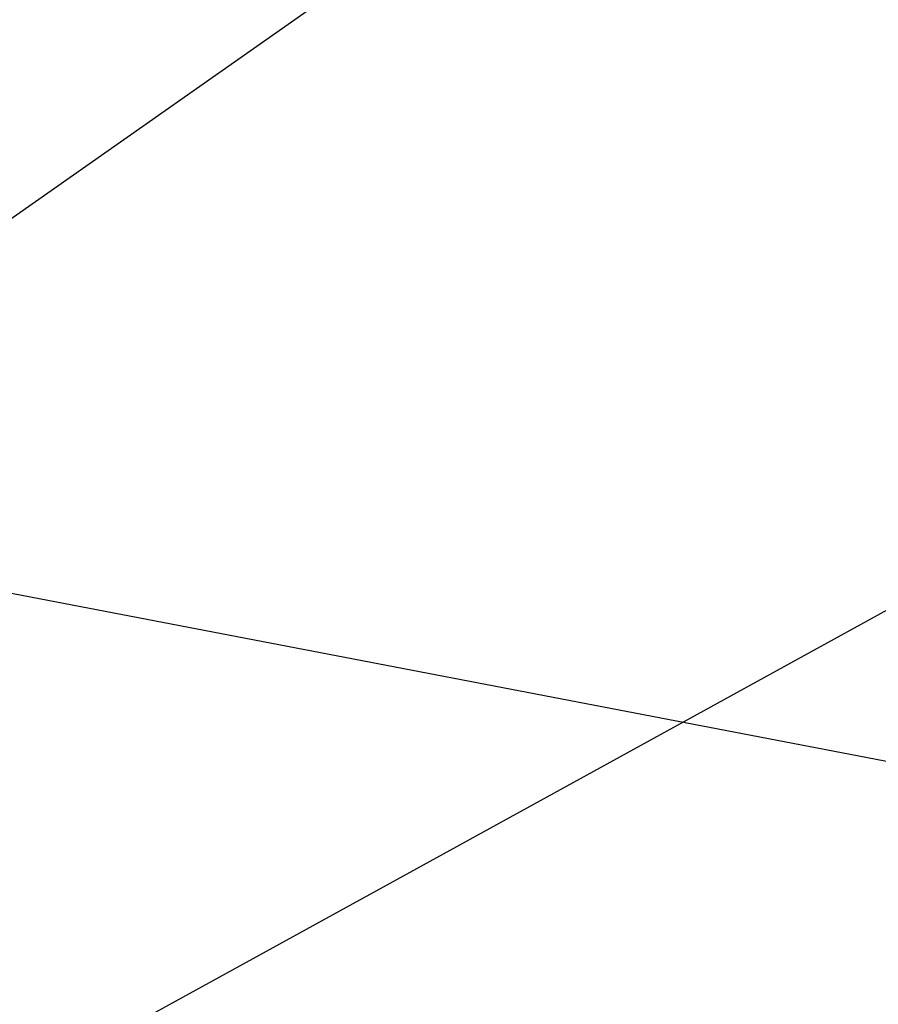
# Model space of a CAD drawing. Extents: x -219 to 381, y -9 to 31.
# Tile 196 of 256: x -0.61356 to -0.61014, y 18.25473 to 18.25865. Entities that reach past the tile are written whole.
import ezdxf

# ---------------------------------------------------------------- set-up
doc = ezdxf.new("R2010")
doc.units = 0
doc.header["$LTSCALE"] = 25.4
doc.layers.get('0').update_dxf_attribs({"color": 13, "linetype": 'CONTINUOUS'})

# ---------------------------------------------------------------- blocks, each defined once
blk = doc.blocks.new('IMPULSE-LED-S-8115_STL_1')
at = {"color": 250}
for p, q in [((-0.6857058, 18.2071953, 4.8832293), (-0.3751586, 18.4253769, 4.6630163)), ((-0.6857058, 18.2071953, 4.8832293), (-0.3751586, 18.4253769, 4.6630163)), ((-0.356628, 18.3957348, 1.1655962), (-0.6891994, 18.2127876, 1.3828374)), ((-0.356628, 18.3957348, 1.1655962), (-0.6891994, 18.2127876, 1.3828374)), ((-0.4730315, 18.2294025, 0.8862885), (-0.7282608, 18.2783566, 0.7657893)), ((-0.4730315, 18.2294025, 0.8862885), (-0.7282608, 18.2783566, 0.7657893))]:
    blk.add_line(p, q, dxfattribs=at)
mesh = blk.add_polyface(dxfattribs=at)
corners = [(-0.4173186, 18.4989033, 216.0441437), (-0.7625672, 18.3412571, 215.8239746), (-0.7155638, 18.2563953, 215.8295135)]
mesh.append_faces([[corners[k] for k in face] for face in [(0, 1, 2)]], dxfattribs={"color": 250})
mesh = blk.add_polyface(dxfattribs=at)
corners = [(-0.3376621, 18.3668404, 216.0549316), (-0.4173186, 18.4989033, 216.0441437), (-0.7155638, 18.2563953, 215.8295135)]
mesh.append_faces([[corners[k] for k in face] for face in [(0, 1, 2)]], dxfattribs={"color": 250})
mesh = blk.add_polyface(dxfattribs=at)
corners = [(-0.490633, 18.2548599, 6.4842629), (-0.5828563, 18.4067478, 6.4725442), (-0.7282567, 18.2783508, 6.3657899)]
mesh.append_faces([[corners[k] for k in face] for face in [(0, 1, 2)]], dxfattribs={"color": 250})
mesh = blk.add_polyface(dxfattribs=at)
corners = [(-0.3201222, 18.3412971, 214.6570587), (-0.3597477, 18.4006233, 214.6521454), (-0.6129841, 18.0994167, 214.4399414)]
mesh.append_faces([[corners[k] for k in face] for face in [(0, 1, 2)]], dxfattribs={"color": 250})
mesh = blk.add_polyface(dxfattribs=at)
corners = [(-0.2486311, 18.2471027, 214.664978), (-0.3201222, 18.3412971, 214.6570587), (-0.6129841, 18.0994167, 214.4399414)]
mesh.append_faces([[corners[k] for k in face] for face in [(0, 1, 2)]], dxfattribs={"color": 250})
mesh = blk.add_polyface(dxfattribs=at)
corners = [(-0.2579035, 18.2585182, 217.4640045), (-0.6201912, 18.1094322, 217.2392731), (-0.5531097, 18.0210152, 217.2452545)]
mesh.append_faces([[corners[k] for k in face] for face in [(0, 1, 2)]], dxfattribs={"color": 250})
mesh = blk.add_polyface(dxfattribs=at)
corners = [(-0.4908465, 18.2551746, 214.2397461), (-0.5348628, 17.9986744, 214.3592834), (-0.6201935, 18.109436, 214.3517609), (-0.3890323, 18.1195965, 214.2499084)]
mesh.append_faces([[corners[k] for k in face] for face in [(0, 1, 2), (1, 0, 3)]], dxfattribs={"vtx0": -1, "color": 250})
mesh = blk.add_polyface(dxfattribs=at)
corners = [(-0.490633, 18.2548599, 6.4842629), (-0.647396, 18.1484909, 6.3748879), (-0.5774668, 18.0519218, 6.3819075)]
mesh.append_faces([[corners[k] for k in face] for face in [(0, 1, 2)]], dxfattribs={"color": 250})

msp = doc.modelspace()

# ---------------------------------------------------------------- block references
at = {"color": 0}
msp.add_blockref('IMPULSE-LED-S-8115_STL_1', (0, 0), dxfattribs=at)

doc.saveas('drawing.dxf')
